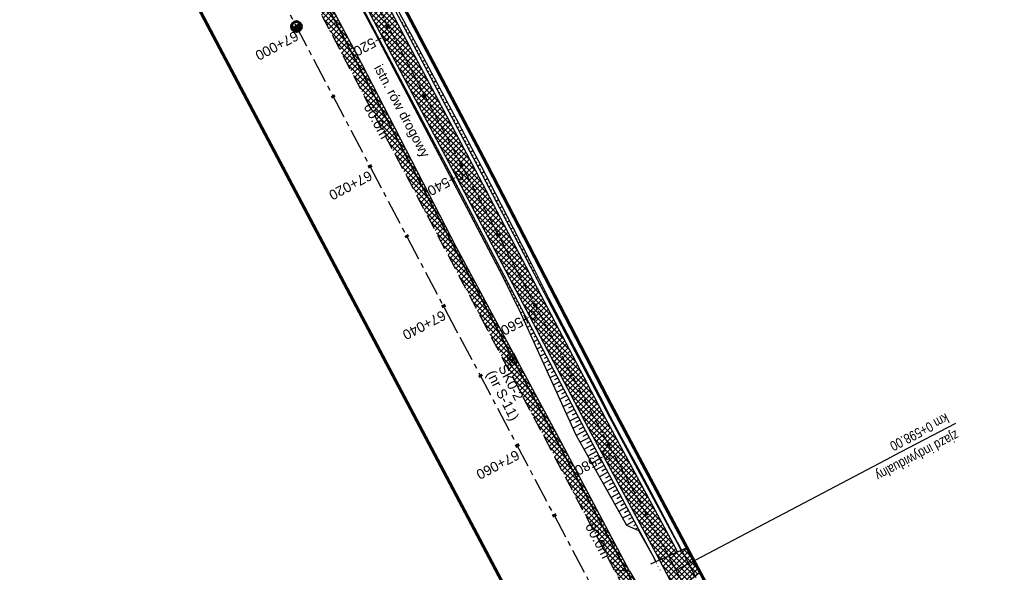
# Model space of a CAD drawing. Header units: metres. Extents: x 7529682 to 7533711, y 5721186 to 5727842.
# Tile 100 of 110: x 7529913 to 7530038, y 5727268 to 5727338. Entities that reach past the tile are written whole.
import ezdxf

# ---------------------------------------------------------------- set-up
doc = ezdxf.new("R2010")
doc.units = ezdxf.units.M
for name, pattern in [('817-dzialki-09-05-04$0$HIDDEN', [0.375, 0.25, -0.125]), ('CENTER', [50.8, 31.75, -6.35, 6.35, -6.35]), ('HIDDEN', [9.525, 6.35, -3.175])]:
    doc.linetypes.add(name, pattern=pattern)
for name, color, linetype in [('C-DROGI-SYTUACJA-ETYKIETY', 7, 'Continuous'), ('D-hatch-pobocza', 131, 'Continuous'), ('D-hatch-zjazdy-BA', 244, 'Continuous'), ('D-hatch-zjazdy-kruszywo', 111, 'Continuous'), ('D-pobocza', 7, 'Continuous'), ('D-skarpa', 7, 'Continuous'), ('D-skarpa-kreskowanie', 7, 'Continuous')]:
    doc.layers.add(name, color=color, linetype=linetype)
doc.layers.add('D-hatch-ciag-pieszo-rowerowy', color=7, linetype='Continuous', lineweight=13, true_color=0xff9f80)
doc.layers.add('D-LR-etap-III', color=7, linetype='817-dzialki-09-05-04$0$HIDDEN', lineweight=50, true_color=0xff1aff)
for name, color, linetype, lineweight in [('D-krawędzie', 7, 'Continuous', 30), ('D-obrzeża', 7, 'Continuous', 30), ('D-opisy', 7, 'Continuous', 30), ('D-oś', 10, 'CENTER', 30), ('D-zjazdy', 7, 'Continuous', 30), ('D-zjazdy-opis', 7, 'Continuous', 30), ('Sieci-T-kanal technologiczny', 4, 'kt kanał technologiczny', 30)]:
    doc.layers.add(name, color=color, linetype=linetype, lineweight=lineweight)
for name, color, linetype, true_color in [('D-opis-KT-dlugosci', 7, 'Continuous', 0xff8000), ('D-opis-KT-studnie', 7, 'Continuous', 0xff8000), ('poprzeczki', 7, 'Continuous', 0x0000c7)]:
    doc.layers.add(name, color=color, linetype=linetype, true_color=true_color)
doc.styles.add('2mm08', font='arial.ttf', dxfattribs={"width": 0.8})
doc.styles.add('ARIAL', font='arial.ttf', dxfattribs={"height": 1})
doc.styles.get("Standard").update_dxf_attribs({"font": 'arial.ttf'})
doc.linetypes.add('kt kanał technologiczny', pattern='A,1,-0.8,["kt",Standard,S=0.5,R=0,X=-0.7,Y=-0.15],-0.3', length=2.1)
pattern_1 = [(45, (0, 0), (-0.33675960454, 0.33675960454), []), (135, (0, 0), (-0.33675960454, -0.33675960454), [])]

# ---------------------------------------------------------------- blocks, each defined once
blk = doc.blocks.new('kilometraz')
at = {"linetype": 'ByBlock', "lineweight": -2}
blk.add_hatch(color=0, dxfattribs=at).paths.add_polyline_path([(0, -0.28125, 0.41421356), (0.28125, 0, 0.41421356), (0, 0.28125)])
at = {"color": 0, "linetype": 'ByBlock', "lineweight": -2}
blk.add_line((0, 0.28125), (0, -0.28125), dxfattribs=at)
blk.add_circle((0, 0), 0.28125, dxfattribs=at)
blk = doc.blocks.new('AeccTickLine')
at = {"color": 0, "linetype": 'ByBlock', "lineweight": -2}
blk.add_line((0, 1), (0, -1), dxfattribs=at)
blk = doc.blocks.new('SKR2')
at = {"layer": 'Sieci-T-kanal technologiczny', "color": 2, "lineweight": 25}
for points in [[(0.03, -0.19), (0.96, -1.15), (0.28, -1.81), (-0.65, -0.84)], [(-0.04, -0.54), (0.61, -1.21), (0.23, -1.57), (-0.41, -0.9)]]:
    blk.add_lwpolyline(points, close=True, dxfattribs=at)
blk.add_lwpolyline([(-0.09, -1.23), (0.28, -0.87)], dxfattribs=at)

msp = doc.modelspace()

# ---------------------------------------------------------------- hatches: boundary and pattern name
at = {"layer": 'D-hatch-ciag-pieszo-rowerowy'}
h = msp.add_hatch(dxfattribs=at)
h.set_pattern_fill('ANSI37', color=256, scale=0.15, style=0)
h.set_pattern_definition(pattern_1)
h.paths.add_polyline_path([(7529994.12, 5727270.04), (7529996.41, 5727271.05), (7529995.89, 5727272.04), (7529987.33, 5727287.9), (7529970.79, 5727319.4), (7529945.39, 5727367.32), (7529919.65, 5727417.71), (7529903.69, 5727447.92), (7529879.89, 5727492.6), (7529862.56, 5727525.26), (7529859.54, 5727525.64), (7529877.69, 5727491.42), (7529901.48, 5727446.75), (7529917.43, 5727416.56), (7529943.17, 5727366.16), (7529968.58, 5727318.23), (7529985.13, 5727286.73), (7529993.68, 5727270.86)])
at = {"layer": 'D-hatch-pobocza'}
h = msp.add_hatch(dxfattribs=at)
h.set_pattern_fill('ANSI37', color=256, scale=0.15, style=0)
h.set_pattern_definition(pattern_1)
h.paths.add_polyline_path([(7529905.34, 5727429.09), (7529892.28, 5727453.58), (7529881.53, 5727473.69), (7529872.27, 5727491.4), (7529857.46, 5727519.14), (7529841.38, 5727549.79), (7529827.75, 5727575.78), (7529816.4, 5727596.89), (7529800.43, 5727627.4), (7529788.07, 5727650.98), (7529775.85, 5727673.83), (7529761.3, 5727701.31), (7529749.89, 5727722.83), (7529745.5, 5727731.66), (7529738.97, 5727744.08), (7529737.46, 5727743.32), (7529742.21, 5727734.3), (7529762.33, 5727696.27), (7529777.78, 5727667.01), (7529799.32, 5727626.3), (7529822.19, 5727583.16), (7529846.92, 5727536.35), (7529864.75, 5727502.66), (7529900.46, 5727434.96), (7529935.35, 5727369.31), (7529971.48, 5727300.79), (7529988.36, 5727268.84), (7529990.28, 5727268.6), (7529990.33, 5727268.62), (7529981.66, 5727284.96), (7529968.42, 5727309.6), (7529956.4, 5727332.85), (7529943.52, 5727357.04), (7529932.32, 5727378.32), (7529916.68, 5727408.01)])
at = {"layer": 'D-hatch-zjazdy-BA'}
h = msp.add_hatch(dxfattribs=at)
h.set_pattern_fill('ANSI37', color=256, scale=0.15, style=0)
h.set_pattern_definition(pattern_1)
h.paths.add_polyline_path([(7529996.2, 5727266.07), (7529999.36, 5727268.53), (7529997.64, 5727271.59), (7529994.12, 5727270.04)])
at = {"layer": 'D-hatch-zjazdy-kruszywo'}
h = msp.add_hatch(dxfattribs=at)
h.set_pattern_fill('ANSI37', color=256, scale=0.15, style=0)
h.set_pattern_definition(pattern_1)
h.paths.add_polyline_path([(7529990.33, 5727268.62), (7529990.28, 5727268.6), (7529988.36, 5727268.84), (7529991.74, 5727262.45), (7529993.27, 5727263.71)])

# ---------------------------------------------------------------- linework, layer by layer
at = {"layer": 'D-krawędzie', "linetype": 'HIDDEN', "ltscale": 0.3}
msp.add_lwpolyline([(7529737.46, 5727743.32), (7529742.21, 5727734.3), (7529762.33, 5727696.27), (7529777.78, 5727667.01), (7529799.32, 5727626.3), (7529822.19, 5727583.16), (7529846.92, 5727536.35), (7529864.75, 5727502.66), (7529900.46, 5727434.96), (7529935.35, 5727369.31), (7529971.48, 5727300.79), (7530006.7, 5727234.14), (7530044.2, 5727163.13), (7530082.89, 5727090.2), (7530098.69, 5727060.36), (7530132, 5726997.21), (7530163.82, 5726937.1), (7530204.08, 5726861.01), (7530247.82, 5726778.44)], dxfattribs=at)
at = {"layer": 'D-LR-etap-III', "ltscale": 10, "flags": 128}
msp.add_lwpolyline([(7531750.47, 5723895.1, 0.4, 0.4, 0), (7531750.5, 5723895.13, 0.4, 0.4, 0), (7531682.71, 5724022.92, 0.4, 0.4, 0), (7531619.18, 5724147.2, 0.4, 0.4, 0), (7531592.31, 5724198.49, 0.4, 0.4, 0), (7531553.26, 5724272.92, 0.4, 0.4, 0), (7531504.02, 5724366.79, 0.4, 0.4, 0), (7531482.09, 5724407.62, 0.4, 0.4, 0), (7531412.35, 5724541.18, 0.4, 0.4, 0), (7531388.46, 5724586.93, 0.4, 0.4, 0), (7531345.12, 5724669.94, 0.4, 0.4, 0), (7531127.66, 5725081.67, 0.4, 0.4, 0), (7531059.25, 5725211.04, 0.4, 0.4, 0), (7531008.01, 5725307.95, 0.4, 0.4, 0), (7530964.18, 5725390.84, 0.4, 0.4, 0), (7530914.56, 5725484.68, 0.4, 0.4, 0), (7530865.24, 5725577.49, 0.4, 0.4, 0), (7530840.09, 5725624.06, 0.4, 0.4, 0), (7530802.56, 5725694.92, 0.4, 0.4, 0), (7530755.54, 5725787.51, 0.4, 0.4, 0), (7530708.72, 5725876.3, 0.4, 0.4, 0), (7530695.12, 5725902.09, 0.4, 0.4, 0), (7530642.91, 5726001.08, 0.4, 0.4, 0), (7530634.93, 5726016.15, 0.4, 0.4, 0), (7530610.82, 5726061.93, 0.4, 0.4, 0), (7530610.82, 5726061.93, 0.4, 0.4, 0), (7530607.21, 5726063.51, 0.4, 0.4, 0), (7530597.42, 5726080.68, 0.4, 0.4, 0), (7530591.16, 5726088.44, 0.4, 0.4, 0), (7530581.28, 5726107.21, 0.4, 0.4, 0), (7530571.29, 5726130.56, 0.4, 0.4, 0), (7530549.55, 5726171.53, 0.4, 0.4, 0), (7530531.01, 5726206.47, 0.4, 0.4, 0), (7530516.46, 5726236.02, 0.4, 0.4, 0), (7530500.8, 5726266.14, 0.4, 0.4, 0), (7530491.35, 5726283.94, 0.4, 0.4, 0), (7530482.4, 5726303.41, 0.4, 0.4, 0), (7530482.4, 5726303.41, 0.4, 0.4, 0), (7530450.41, 5726357.28, 0.4, 0.4, 0), (7530397.76, 5726458.5, 0.4, 0.4, 0), (7530334.71, 5726583.66, 0.4, 0.4, 0), (7530303.94, 5726645.17, 0.4, 0.4, 0), (7530300.51, 5726651.78, 0.4, 0.4, 0), (7530289.21, 5726671.97, 0.4, 0.4, 0), (7530281.54, 5726685.57, 0.4, 0.4, 0), (7530261.37, 5726724.16, 0.4, 0.4, 0), (7530254.03, 5726738.21, 0.4, 0.4, 0), (7530197.22, 5726845.06, 0.4, 0.4, 0), (7530194.71, 5726849.15, 0.4, 0.4, 0), (7530195.92, 5726850.75, 0.4, 0.4, 0), (7530170.55, 5726892.96, 0.4, 0.4, 0), (7530143.17, 5726945.07, 0.4, 0.4, 0), (7530105.06, 5727018.32, 0.4, 0.4, 0), (7530100.06, 5727027.16, 0.4, 0.4, 0), (7530062.32, 5727099.63, 0.4, 0.4, 0), (7530015.38, 5727189.42, 0.4, 0.4, 0), (7529983.21, 5727250.21, 0.4, 0.4, 0), (7529953.28, 5727306.75, 0.4, 0.4, 0), (7529900.67, 5727406.16, 0.4, 0.4, 0), (7529890.63, 5727425.13, 0.4, 0.4, 0), (7529875.16, 5727454.43, 0.4, 0.4, 0), (7529857.56, 5727487.79, 0.4, 0.4, 0), (7529835.19, 5727530.19, 0.4, 0.4, 0), (7529811.74, 5727574.66, 0.4, 0.4, 0), (7529792.1, 5727611.92, 0.4, 0.4, 0), (7529768.07, 5727657.47, 0.4, 0.4, 0), (7529755.21, 5727682.13, 0.4, 0.4, 0), (7529753.31, 5727681.13, 0.4, 0.4, 0), (7529739.21, 5727707.77, 0.4, 0.4, 0), (7529735.39, 5727711.25, 0.4, 0.4, 0), (7529725.42, 5727730.2, 0.4, 0.4, 0), (7529723.55, 5727729.88, 0.4, 0.4, 0), (7529695.57, 5727782.93, 0.4, 0.4, 0), (7529717.68, 5727794.02, 0.4, 0.4, 0), (7529736.27, 5727758.65, 0.4, 0.4, 0), (7529736.27, 5727758.65, 0.4, 0.4, 0), (7529744.51, 5727750.41, 0.4, 0.4, 0), (7529744.51, 5727750.41, 0.4, 0.4, 0), (7529750.28, 5727738.55, 0.4, 0.4, 0), (7529777.11, 5727687.57, 0.4, 0.4, 0), (7529796.52, 5727651.33, 0.4, 0.4, 0), (7529814.94, 5727616.79, 0.4, 0.4, 0), (7529839.01, 5727572.3, 0.4, 0.4, 0), (7529860.62, 5727532.51, 0.4, 0.4, 0), (7529882.35, 5727491.5, 0.4, 0.4, 0), (7529904.87, 5727449.1, 0.4, 0.4, 0), (7529920.75, 5727418.88, 0.4, 0.4, 0), (7529946.68, 5727368.55, 0.4, 0.4, 0), (7529972.02, 5727320.57, 0.4, 0.4, 0), (7529987.74, 5727290.15, 0.4, 0.4, 0), (7529996.5, 5727273.66, 0.4, 0.4, 0), (7530017.54, 5727234.2, 0.4, 0.4, 0), (7530033.05, 5727204.86, 0.4, 0.4, 0), (7530051.62, 5727170.22, 0.4, 0.4, 0), (7530069.28, 5727137.02, 0.4, 0.4, 0), (7530089.39, 5727097.53, 0.4, 0.4, 0), (7530109.71, 5727060.75, 0.4, 0.4, 0), (7530136.77, 5727011.64, 0.4, 0.4, 0), (7530162.45, 5726962.74, 0.4, 0.4, 0), (7530187.67, 5726916.99, 0.4, 0.4, 0), (7530207.82, 5726879.34, 0.4, 0.4, 0), (7530230.63, 5726834.52, 0.4, 0.4, 0), (7530262.29, 5726776.62, 0.4, 0.4, 0), (7530277.51, 5726760.21, 0.4, 0.4, 0), (7530286.04, 5726744.11, 0.4, 0.4, 0), (7530288.1, 5726735.88, 0.4, 0.4, 0), (7530290.39, 5726725.05, 0.4, 0.4, 0), (7530296.18, 5726713.58, 0.4, 0.4, 0), (7530302.73, 5726701.18, 0.4, 0.4, 0), (7530325.69, 5726657.47, 0.4, 0.4, 0), (7530343.24, 5726623.65, 0.4, 0.4, 0), (7530360.23, 5726591.75, 0.4, 0.4, 0), (7530383.21, 5726548.06, 0.4, 0.4, 0), (7530406.02, 5726503.61, 0.4, 0.4, 0), (7530427.46, 5726462.62, 0.4, 0.4, 0), (7530447.93, 5726424.39, 0.4, 0.4, 0), (7530471.13, 5726379.92, 0.4, 0.4, 0), (7530490.5, 5726343.03, 0.4, 0.4, 0), (7530509.5, 5726306.73, 0.4, 0.4, 0), (7530529.89, 5726267.24, 0.4, 0.4, 0), (7530543.85, 5726238.99, 0.4, 0.4, 0), (7530554.81, 5726218.94, 0.4, 0.4, 0), (7530559.03, 5726212.22, 0.4, 0.4, 0), (7530563.06, 5726206.41, 0.4, 0.4, 0), (7530566.93, 5726200.46, 0.4, 0.4, 0), (7530569.77, 5726194.9, 0.4, 0.4, 0), (7530571.47, 5726191.28, 0.4, 0.4, 0), (7530572.84, 5726188.02, 0.4, 0.4, 0), (7530575.3, 5726182.03, 0.4, 0.4, 0), (7530579.74, 5726173.31, 0.4, 0.4, 0), (7530583.3, 5726167.41, 0.4, 0.4, 0), (7530593.4, 5726163.33, 0.4, 0.4, 0), (7530598.62, 5726155.26, 0.4, 0.4, 0), (7530608.26, 5726140.5, 0.4, 0.4, 0), (7530603.27, 5726136.83, 0.4, 0.4, 0), (7530606.53, 5726131.84, 0.4, 0.4, 0), (7530604.24, 5726124.22, 0.4, 0.4, 0), (7530605.85, 5726121.63, 0.4, 0.4, 0), (7530608.97, 5726116.16, 0.4, 0.4, 0), (7530618.11, 5726097.79, 0.4, 0.4, 0), (7530651.21, 5726034.96, 0.4, 0.4, 0), (7530670.24, 5725998.61, 0.4, 0.4, 0), (7530698.08, 5725945.95, 0.4, 0.4, 0), (7530716.51, 5725911.31, 0.4, 0.4, 0), (7530735.22, 5725875.67, 0.4, 0.4, 0), (7530752.5, 5725842.15, 0.4, 0.4, 0), (7530778.31, 5725793.5, 0.4, 0.4, 0), (7530797.5, 5725756.38, 0.4, 0.4, 0), (7530812.52, 5725728.29, 0.4, 0.4, 0), (7530820.04, 5725713.16, 0.4, 0.4, 0), (7530822.42, 5725710.19, 0.4, 0.4, 0), (7530833.15, 5725688.8, 0.4, 0.4, 0), (7530849.63, 5725656.16, 0.4, 0.4, 0), (7530867.98, 5725621.96, 0.4, 0.4, 0), (7530872.63, 5725612.89, 0.4, 0.4, 0), (7530880.35, 5725597.59, 0.4, 0.4, 0), (7530883.84, 5725593.39, 0.4, 0.4, 0), (7530891.78, 5725587.76, 0.4, 0.4, 0), (7530895.04, 5725584.28, 0.4, 0.4, 0), (7530897.03, 5725580.94, 0.4, 0.4, 0), (7530900.95, 5725579.95, 0.4, 0.4, 0), (7530904.81, 5725571.98, 0.4, 0.4, 0), (7530903.68, 5725568.57, 0.4, 0.4, 0), (7530908.9, 5725558.84, 0.4, 0.4, 0), (7530910.25, 5725545.67, 0.4, 0.4, 0), (7530912.87, 5725538.65, 0.4, 0.4, 0), (7530945.28, 5725478.46, 0.4, 0.4, 0), (7530959.69, 5725450.25, 0.4, 0.4, 0), (7531002.83, 5725368.19, 0.4, 0.4, 0), (7531044.7, 5725290.31, 0.4, 0.4, 0), (7531064.1, 5725253.21, 0.4, 0.4, 0), (7531083.01, 5725216.68, 0.4, 0.4, 0), (7531113.01, 5725158.47, 0.4, 0.4, 0), (7531137.36, 5725113.07, 0.4, 0.4, 0), (7531150.83, 5725086.71, 0.4, 0.4, 0), (7531159.75, 5725076.64, 0.4, 0.4, 0), (7531166.31, 5725074.58, 0.4, 0.4, 0), (7531172.29, 5725062.58, 0.4, 0.4, 0), (7531170.59, 5725055.61, 0.4, 0.4, 0), (7531173.73, 5725044.08, 0.4, 0.4, 0), (7531215.34, 5724964.86, 0.4, 0.4, 0), (7531238.05, 5724921.68, 0.4, 0.4, 0), (7531262.39, 5724875.28, 0.4, 0.4, 0), (7531295.59, 5724811.27, 0.4, 0.4, 0), (7531348.49, 5724712.36, 0.4, 0.4, 0), (7531363.74, 5724682.68, 0.4, 0.4, 0), (7531366.99, 5724675.87, 0.4, 0.4, 0), (7531382.54, 5724646.11, 0.4, 0.4, 0), (7531401.3, 5724610.87, 0.4, 0.4, 0), (7531428.96, 5724558.86, 0.4, 0.4, 0), (7531449.11, 5724520.4, 0.4, 0.4, 0), (7531477.29, 5724465.83, 0.4, 0.4, 0), (7531501, 5724421.11, 0.4, 0.4, 0), (7531512.12, 5724400.55, 0.4, 0.4, 0), (7531513.78, 5724396.76, 0.4, 0.4, 0), (7531526.32, 5724379.39, 0.4, 0.4, 0), (7531566.78, 5724302.74, 0.4, 0.4, 0), (7531612.28, 5724225.61, 0.4, 0.4, 0), (7531620.49, 5724210.55, 0.4, 0.4, 0), (7531631.58, 5724196.26, 0.4, 0.4, 0), (7531653.48, 5724152.43, 0.4, 0.4, 0), (7531661.15, 5724128.49, 0.4, 0.4, 0), (7531673.88, 5724101.19, 0.4, 0.4, 0), (7531684.69, 5724081.18, 0.4, 0.4, 0), (7531699.21, 5724051.17, 0.4, 0.4, 0), (7531704.03, 5724040.58, 0.4, 0.4, 0), (7531704.03, 5724040.58, 0.4, 0.4, 0), (7531703.91, 5724037.17, 0.4, 0.4, 0), (7531736.42, 5723969.23, 0.4, 0.4, 0), (7531738.29, 5723967.7, 0.4, 0.4, 0), (7531742.18, 5723962.35, 0.4, 0.4, 0), (7531744.29, 5723958.62, 0.4, 0.4, 0), (7531755.39, 5723944.19, 0.4, 0.4, 0), (7531758.69, 5723936.76, 0.4, 0.4, 0), (7531780.08, 5723929.25, 0.4, 0.4, 0), (7531792.61, 5723906.34, 0.4, 0.4, 0), (7531792.61, 5723906.34, 0.4, 0.4, 0), (7531756.96, 5723883.06, 0.4, 0.4, 0), (7531750.46, 5723895.13, 0.4, 0.4, 0), (7531750.46, 5723895.13, 0, 0, 0)], format="xyseb", dxfattribs=at)
at = {"layer": 'D-obrzeża'}
for points in [[(7529996.41, 5727271.05), (7529995.89, 5727272.04), (7529987.33, 5727287.9), (7529970.79, 5727319.4), (7529945.39, 5727367.32), (7529919.65, 5727417.71), (7529903.69, 5727447.92), (7529879.89, 5727492.6), (7529858.76, 5727532.43), (7529838.86, 5727569.49), (7529813.48, 5727616.01), (7529794.96, 5727650.5), (7529776.02, 5727686.41), (7529748.84, 5727737.8), (7529744.12, 5727746.74, 0.071785), (7529740.75, 5727751.36), (7529739.55, 5727752.59, -0.071658), (7529736.19, 5727757.2), (7529717.23, 5727793)], [(7530013.81, 5727232.53), (7529993.68, 5727270.86), (7529985.13, 5727286.73), (7529968.58, 5727318.23), (7529943.17, 5727366.16), (7529917.43, 5727416.56), (7529901.48, 5727446.75), (7529877.69, 5727491.42), (7529856.56, 5727531.25), (7529836.66, 5727568.3), (7529811.28, 5727614.82), (7529792.75, 5727649.33), (7529773.81, 5727685.24), (7529746.63, 5727736.64), (7529746.63, 5727736.64), (7529742.08, 5727745.25, 0.071785), (7529738.71, 5727749.87), (7529737.51, 5727751.1, -0.071658), (7529734.15, 5727755.71), (7529715.01, 5727791.86)]]:
    msp.add_lwpolyline(points, format="xyb", dxfattribs=at)
at = {"layer": 'D-oś', "ltscale": 0.1}
msp.add_lwpolyline([(7530244.73, 5726776.79), (7530200.99, 5726859.38), (7530160.73, 5726935.46), (7530128.9, 5726995.57), (7530095.59, 5727058.73), (7530079.8, 5727088.56), (7530041.11, 5727161.5), (7530003.61, 5727232.51), (7529968.38, 5727299.15), (7529932.26, 5727367.67), (7529897.37, 5727433.33), (7529861.66, 5727501.03), (7529843.83, 5727534.71), (7529819.1, 5727581.52), (7529796.23, 5727624.66), (7529774.69, 5727665.37), (7529759.23, 5727694.64), (7529739.12, 5727732.66), (7529700.24, 5727806.04)], dxfattribs=at)
at = {"layer": 'D-oś', "ltscale": 0.03}
msp.add_lwpolyline([(7529714.3, 5727795.87), (7529735.17, 5727756.46, 0.071658), (7529738.53, 5727751.85), (7529739.73, 5727750.61, -0.071785), (7529743.1, 5727746), (7529747.74, 5727737.22), (7529774.91, 5727685.82), (7529793.85, 5727649.92), (7529812.38, 5727615.42), (7529837.76, 5727568.89), (7529857.66, 5727531.84), (7529878.79, 5727492.01), (7529902.59, 5727447.34), (7529918.54, 5727417.13), (7529944.28, 5727366.74), (7529969.69, 5727318.81), (7529986.23, 5727287.31), (7529994.78, 5727271.45), (7530014.92, 5727233.12)], format="xyb", dxfattribs=at)
at = {"layer": 'D-pobocza'}
for points in [[(7529719.96, 5727788.91), (7529736.63, 5727757.43, 0.071658), (7529739.91, 5727752.94), (7529741.11, 5727751.71, -0.071785), (7529744.56, 5727746.97), (7529749.29, 5727738.04), (7529776.46, 5727686.64), (7529795.4, 5727650.74), (7529813.92, 5727616.25), (7529839.3, 5727569.73), (7529859.2, 5727532.67), (7529880.34, 5727492.83), (7529904.14, 5727448.16), (7529920.09, 5727417.94), (7529945.83, 5727367.55), (7529971.23, 5727319.63), (7529987.77, 5727288.13), (7529996.33, 5727272.27), (7529996.87, 5727271.25)], [(7529718.05, 5727785.05), (7529733.71, 5727755.48, 0.071658), (7529737.15, 5727750.75), (7529738.35, 5727749.52, -0.071785), (7529741.63, 5727745.02), (7529746.19, 5727736.41), (7529773.37, 5727685.01), (7529792.31, 5727649.09), (7529810.84, 5727614.58), (7529836.22, 5727568.06), (7529856.11, 5727531.02), (7529877.24, 5727491.19), (7529901.04, 5727446.52), (7529916.99, 5727416.33), (7529942.73, 5727365.93), (7529968.14, 5727318), (7529984.69, 5727286.49), (7529993.24, 5727270.63), (7529993.66, 5727269.84)]]:
    msp.add_lwpolyline(points, format="xyb", dxfattribs=at)
at = {"layer": 'D-pobocza', "linetype": 'ByBlock'}
msp.add_lwpolyline([(7529990.33, 5727268.62), (7529981.66, 5727284.96), (7529968.42, 5727309.6), (7529956.4, 5727332.85), (7529943.52, 5727357.04), (7529932.32, 5727378.32), (7529916.68, 5727408.01), (7529905.34, 5727429.09), (7529892.28, 5727453.58), (7529881.53, 5727473.69), (7529872.27, 5727491.4), (7529857.46, 5727519.14), (7529841.38, 5727549.79), (7529827.75, 5727575.78), (7529816.4, 5727596.89), (7529800.43, 5727627.4), (7529788.07, 5727650.98), (7529775.85, 5727673.83), (7529761.3, 5727701.31), (7529749.89, 5727722.83), (7529745.5, 5727731.66), (7529738.97, 5727744.08), (7529737.46, 5727743.32)], dxfattribs=at)
at = {"layer": 'D-skarpa', "linetype": 'Continuous'}
msp.add_lwpolyline([(7529948.59, 5727354.42), (7529958.04, 5727336.8), (7529960.39, 5727332.38), (7529967.97, 5727317.9), (7529969.65, 5727314.66), (7529971.98, 5727310.24), (7529974.31, 5727305.81), (7529976.51, 5727301.32), (7529982.71, 5727287.64), (7529983.51, 5727285.88), (7529985.03, 5727283.17), (7529989.93, 5727274.45), (7529991.46, 5727273.76), (7529993.24, 5727270.62), (7529993.26, 5727270.59), (7529993.63, 5727269.83)], dxfattribs=at)
msp.add_lwpolyline([(7529956.82, 5727347.47, 0.000197), (7529963.89, 5727334.24), (7529966.25, 5727329.83), (7529968.61, 5727325.42), (7529971.58, 5727319.82), (7529973.27, 5727316.56), (7529975.56, 5727312.12), (7529977.8, 5727307.65), (7529980.08, 5727303.2), (7529982.37, 5727298.75), (7529984.7, 5727294.33), (7529987.03, 5727289.9), (7529987.89, 5727288.19), (7529989.31, 5727285.48), (7529991.72, 5727281.09), (7529994.69, 5727275.5), (7529996.36, 5727272.3), (7529996.4, 5727272.24), (7529998.72, 5727267.81)], format="xyb", dxfattribs=at)
at = {"layer": 'D-skarpa-kreskowanie', "linetype": 'Continuous'}
for p, q in [((7529957.45, 5727338.16, 107.64), (7529957.4, 5727338.13, 107.6)), ((7529961.48, 5727338.03, 107.78), (7529961.62, 5727338.11, 107.67)), ((7529957.68, 5727337.72, 107.64), (7529957.58, 5727337.66, 107.56)), ((7529957.92, 5727337.28, 107.65), (7529957.87, 5727337.25, 107.61)), ((7529958.15, 5727336.84, 107.65), (7529958.05, 5727336.78, 107.57)), ((7529961.71, 5727337.59, 107.78), (7529962, 5727337.75, 107.56)), ((7529961.95, 5727337.15, 107.78), (7529962.09, 5727337.23, 107.67)), ((7529962.18, 5727336.71, 107.78), (7529962.48, 5727336.86, 107.56)), ((7529958.39, 5727336.39, 107.65), (7529958.34, 5727336.37, 107.61)), ((7529958.62, 5727335.95, 107.65), (7529958.52, 5727335.9, 107.57)), ((7529962.42, 5727336.27, 107.79), (7529962.56, 5727336.35, 107.67)), ((7529962.65, 5727335.82, 107.79), (7529962.95, 5727335.98, 107.56)), ((7529958.85, 5727335.51, 107.65), (7529958.8, 5727335.48, 107.61)), ((7529959.09, 5727335.07, 107.65), (7529958.99, 5727335.01, 107.58)), ((7529959.32, 5727334.63, 107.66), (7529959.27, 5727334.6, 107.62)), ((7529962.88, 5727335.38, 107.79), (7529963.03, 5727335.46, 107.68)), ((7529963.12, 5727334.94, 107.79), (7529963.42, 5727335.1, 107.56)), ((7529963.35, 5727334.5, 107.79), (7529963.51, 5727334.58, 107.68)), ((7529959.56, 5727334.18, 107.66), (7529959.46, 5727334.13, 107.58)), ((7529959.79, 5727333.74, 107.66), (7529959.74, 5727333.72, 107.62)), ((7529960.03, 5727333.3, 107.66), (7529959.93, 5727333.25, 107.59)), ((7529963.59, 5727334.06, 107.79), (7529963.9, 5727334.22, 107.56)), ((7529963.82, 5727333.62, 107.8), (7529963.98, 5727333.7, 107.68)), ((7529964.05, 5727333.17, 107.8), (7529964.37, 5727333.34, 107.56)), ((7529960.26, 5727332.86, 107.66), (7529960.21, 5727332.83, 107.63)), ((7529960.49, 5727332.42, 107.66), (7529960.39, 5727332.36, 107.59)), ((7529960.73, 5727331.98, 107.67), (7529960.68, 5727331.95, 107.63)), ((7529964.29, 5727332.73, 107.8), (7529964.45, 5727332.82, 107.68)), ((7529964.52, 5727332.29, 107.8), (7529964.84, 5727332.46, 107.56)), ((7529964.76, 5727331.85, 107.8), (7529964.92, 5727331.93, 107.68)), ((7529960.96, 5727331.53, 107.67), (7529960.86, 5727331.48, 107.59)), ((7529961.2, 5727331.09, 107.67), (7529961.14, 5727331.06, 107.63)), ((7529961.43, 5727330.65, 107.67), (7529961.32, 5727330.59, 107.59)), ((7529964.99, 5727331.41, 107.8), (7529965.31, 5727331.58, 107.56)), ((7529965.23, 5727330.96, 107.81), (7529965.39, 5727331.05, 107.68)), ((7529965.46, 5727330.52, 107.81), (7529965.79, 5727330.7, 107.56)), ((7529961.66, 5727330.21, 107.67), (7529961.61, 5727330.18, 107.63)), ((7529961.9, 5727329.77, 107.67), (7529961.79, 5727329.71, 107.59)), ((7529962.13, 5727329.33, 107.68), (7529962.08, 5727329.29, 107.63)), ((7529965.69, 5727330.08, 107.81), (7529965.86, 5727330.17, 107.69)), ((7529965.93, 5727329.64, 107.81), (7529966.26, 5727329.82, 107.56)), ((7529966.16, 5727329.2, 107.81), (7529966.33, 5727329.29, 107.69)), ((7529962.37, 5727328.88, 107.68), (7529962.25, 5727328.82, 107.59)), ((7529962.6, 5727328.44, 107.68), (7529962.54, 5727328.41, 107.63)), ((7529966.4, 5727328.76, 107.81), (7529966.73, 5727328.93, 107.56)), ((7529966.63, 5727328.31, 107.82), (7529966.8, 5727328.4, 107.69)), ((7529966.86, 5727327.87, 107.82), (7529967.2, 5727328.05, 107.56)), ((7529962.84, 5727328, 107.68), (7529962.71, 5727327.94, 107.59)), ((7529963.07, 5727327.56, 107.68), (7529963.01, 5727327.53, 107.64)), ((7529963.3, 5727327.12, 107.68), (7529963.18, 5727327.05, 107.59)), ((7529967.1, 5727327.43, 107.82), (7529967.27, 5727327.52, 107.69)), ((7529967.33, 5727326.99, 107.82), (7529967.68, 5727327.17, 107.56)), ((7529963.54, 5727326.67, 107.69), (7529963.47, 5727326.64, 107.64)), ((7529963.77, 5727326.23, 107.69), (7529963.64, 5727326.16, 107.59)), ((7529964.01, 5727325.79, 107.69), (7529963.94, 5727325.76, 107.64)), ((7529967.57, 5727326.55, 107.82), (7529967.74, 5727326.64, 107.69)), ((7529967.8, 5727326.11, 107.82), (7529968.15, 5727326.29, 107.56)), ((7529968.04, 5727325.66, 107.83), (7529968.21, 5727325.76, 107.7)), ((7529964.24, 5727325.35, 107.69), (7529964.1, 5727325.28, 107.59)), ((7529964.47, 5727324.91, 107.69), (7529964.41, 5727324.87, 107.64)), ((7529964.71, 5727324.47, 107.69), (7529964.57, 5727324.39, 107.59)), ((7529968.27, 5727325.22, 107.83), (7529968.62, 5727325.41, 107.57)), ((7529968.5, 5727324.78, 107.83), (7529968.68, 5727324.87, 107.7)), ((7529968.74, 5727324.34, 107.83), (7529969.09, 5727324.52, 107.57)), ((7529964.94, 5727324.02, 107.7), (7529964.87, 5727323.99, 107.64)), ((7529965.18, 5727323.58, 107.7), (7529965.03, 5727323.51, 107.59)), ((7529965.41, 5727323.14, 107.7), (7529965.34, 5727323.1, 107.64)), ((7529968.97, 5727323.9, 107.83), (7529969.15, 5727323.99, 107.7)), ((7529969.21, 5727323.45, 107.83), (7529969.55, 5727323.64, 107.57)), ((7529969.44, 5727323.01, 107.84), (7529969.61, 5727323.1, 107.71)), ((7529965.65, 5727322.7, 107.7), (7529965.5, 5727322.62, 107.59)), ((7529965.88, 5727322.26, 107.7), (7529965.8, 5727322.22, 107.65)), ((7529966.11, 5727321.82, 107.7), (7529965.96, 5727321.73, 107.59)), ((7529969.67, 5727322.57, 107.84), (7529970.02, 5727322.75, 107.58)), ((7529969.91, 5727322.13, 107.84), (7529970.08, 5727322.22, 107.71)), ((7529970.14, 5727321.69, 107.84), (7529970.49, 5727321.87, 107.58)), ((7529966.35, 5727321.37, 107.71), (7529966.27, 5727321.33, 107.65)), ((7529966.58, 5727320.93, 107.71), (7529966.42, 5727320.85, 107.59)), ((7529970.38, 5727321.25, 107.84), (7529970.55, 5727321.34, 107.71)), ((7529970.61, 5727320.8, 107.84), (7529970.96, 5727320.99, 107.58)), ((7529966.82, 5727320.49, 107.71), (7529966.74, 5727320.45, 107.65)), ((7529967.05, 5727320.05, 107.71), (7529966.89, 5727319.96, 107.59)), ((7529967.28, 5727319.61, 107.71), (7529967.2, 5727319.56, 107.65)), ((7529970.85, 5727320.36, 107.85), (7529971.02, 5727320.45, 107.72)), ((7529971.08, 5727319.92, 107.85), (7529971.42, 5727320.1, 107.59)), ((7529971.31, 5727319.48, 107.85), (7529971.49, 5727319.57, 107.72)), ((7529967.52, 5727319.16, 107.71), (7529967.35, 5727319.08, 107.59)), ((7529967.75, 5727318.72, 107.72), (7529967.67, 5727318.68, 107.65)), ((7529967.99, 5727318.28, 107.72), (7529967.82, 5727318.19, 107.59)), ((7529971.55, 5727319.04, 107.85), (7529971.89, 5727319.22, 107.59)), ((7529971.78, 5727318.59, 107.85), (7529971.95, 5727318.68, 107.72)), ((7529972.01, 5727318.15, 107.85), (7529972.35, 5727318.33, 107.6)), ((7529968.22, 5727317.84, 107.72), (7529968.13, 5727317.79, 107.65)), ((7529968.45, 5727317.4, 107.72), (7529968.28, 5727317.3, 107.59)), ((7529968.69, 5727316.95, 107.72), (7529968.6, 5727316.91, 107.66)), ((7529972.24, 5727317.71, 107.86), (7529972.41, 5727317.8, 107.73)), ((7529972.48, 5727317.27, 107.86), (7529972.81, 5727317.44, 107.61)), ((7529972.71, 5727316.82, 107.86), (7529972.88, 5727316.91, 107.73)), ((7529968.92, 5727316.51, 107.72), (7529968.74, 5727316.42, 107.59)), ((7529969.15, 5727316.07, 107.73), (7529969.06, 5727316.02, 107.66)), ((7529969.38, 5727315.63, 107.73), (7529969.2, 5727315.53, 107.59)), ((7529972.94, 5727316.38, 107.86), (7529973.27, 5727316.55, 107.61)), ((7529973.17, 5727315.94, 107.86), (7529973.34, 5727316.02, 107.74)), ((7529973.41, 5727315.49, 107.86), (7529973.73, 5727315.67, 107.62)), ((7529969.62, 5727315.18, 107.73), (7529969.52, 5727315.13, 107.66)), ((7529969.85, 5727314.74, 107.73), (7529969.66, 5727314.64, 107.59)), ((7529973.64, 5727315.05, 107.87), (7529973.8, 5727315.14, 107.74)), ((7529973.87, 5727314.61, 107.87), (7529974.19, 5727314.78, 107.63)), ((7529970.08, 5727314.3, 107.73), (7529969.99, 5727314.25, 107.66)), ((7529970.31, 5727313.86, 107.73), (7529970.13, 5727313.76, 107.59)), ((7529970.55, 5727313.41, 107.74), (7529970.45, 5727313.36, 107.67)), ((7529974.1, 5727314.17, 107.87), (7529974.26, 5727314.25, 107.75)), ((7529974.34, 5727313.72, 107.87), (7529974.65, 5727313.89, 107.63)), ((7529974.57, 5727313.28, 107.87), (7529974.72, 5727313.36, 107.76)), ((7529970.78, 5727312.97, 107.74), (7529970.59, 5727312.87, 107.6)), ((7529971.01, 5727312.53, 107.74), (7529970.92, 5727312.48, 107.67)), ((7529971.24, 5727312.08, 107.74), (7529971.06, 5727311.99, 107.6)), ((7529974.8, 5727312.84, 107.87), (7529975.11, 5727313, 107.64)), ((7529975.03, 5727312.4, 107.88), (7529975.19, 5727312.48, 107.76)), ((7529975.27, 5727311.95, 107.88), (7529975.57, 5727312.11, 107.65)), ((7529971.48, 5727311.64, 107.74), (7529971.38, 5727311.59, 107.67)), ((7529971.71, 5727311.2, 107.74), (7529971.53, 5727311.1, 107.61)), ((7529971.94, 5727310.76, 107.75), (7529971.85, 5727310.71, 107.68)), ((7529975.5, 5727311.51, 107.88), (7529975.65, 5727311.59, 107.77)), ((7529975.73, 5727311.07, 107.88), (7529976.02, 5727311.22, 107.67)), ((7529975.96, 5727310.63, 107.88), (7529976.1, 5727310.7, 107.78)), ((7529972.17, 5727310.31, 107.75), (7529971.99, 5727310.22, 107.61)), ((7529972.41, 5727309.87, 107.75), (7529972.32, 5727309.82, 107.68)), ((7529972.64, 5727309.43, 107.75), (7529972.46, 5727309.33, 107.62)), ((7529976.2, 5727310.18, 107.88), (7529976.46, 5727310.32, 107.68)), ((7529976.43, 5727309.74, 107.89), (7529976.56, 5727309.81, 107.79)), ((7529976.66, 5727309.3, 107.89), (7529976.91, 5727309.43, 107.7)), ((7529972.87, 5727308.99, 107.75), (7529972.78, 5727308.94, 107.69)), ((7529973.1, 5727308.54, 107.75), (7529972.92, 5727308.45, 107.62)), ((7529973.34, 5727308.1, 107.76), (7529973.25, 5727308.05, 107.69)), ((7529976.89, 5727308.85, 107.89), (7529977.01, 5727308.92, 107.8)), ((7529977.13, 5727308.41, 107.89), (7529977.36, 5727308.53, 107.71)), ((7529973.57, 5727307.66, 107.76), (7529973.39, 5727307.56, 107.62)), ((7529973.8, 5727307.22, 107.76), (7529973.71, 5727307.17, 107.69)), ((7529977.36, 5727307.97, 107.89), (7529977.47, 5727308.03, 107.81)), ((7529977.59, 5727307.53, 107.89), (7529977.81, 5727307.64, 107.73)), ((7529977.82, 5727307.08, 107.9), (7529977.93, 5727307.14, 107.82)), ((7529974.03, 5727306.77, 107.76), (7529973.85, 5727306.68, 107.63)), ((7529974.27, 5727306.33, 107.76), (7529974.18, 5727306.28, 107.7)), ((7529974.5, 5727305.89, 107.76), (7529974.32, 5727305.79, 107.63)), ((7529978.06, 5727306.64, 107.9), (7529978.26, 5727306.75, 107.74)), ((7529978.29, 5727306.2, 107.9), (7529978.39, 5727306.25, 107.82)), ((7529978.52, 5727305.76, 107.9), (7529978.72, 5727305.86, 107.75)), ((7529974.73, 5727305.44, 107.77), (7529974.63, 5727305.39, 107.69)), ((7529974.96, 5727305, 107.77), (7529974.76, 5727304.89, 107.61)), ((7529975.2, 5727304.56, 107.77), (7529975.09, 5727304.5, 107.69)), ((7529978.75, 5727305.31, 107.9), (7529978.85, 5727305.36, 107.83)), ((7529978.99, 5727304.87, 107.9), (7529979.17, 5727304.97, 107.76)), ((7529979.22, 5727304.43, 107.91), (7529979.31, 5727304.48, 107.84)), ((7529975.43, 5727304.12, 107.77), (7529975.2, 5727304, 107.6)), ((7529975.66, 5727303.67, 107.77), (7529975.54, 5727303.61, 107.68)), ((7529975.89, 5727303.23, 107.77), (7529975.64, 5727303.1, 107.58)), ((7529979.45, 5727303.99, 107.91), (7529979.63, 5727304.08, 107.77)), ((7529979.68, 5727303.54, 107.91), (7529979.77, 5727303.59, 107.84)), ((7529979.92, 5727303.1, 107.91), (7529980.09, 5727303.19, 107.78)), ((7529976.13, 5727302.79, 107.78), (7529975.99, 5727302.72, 107.68)), ((7529976.36, 5727302.35, 107.78), (7529976.08, 5727302.2, 107.57)), ((7529976.59, 5727301.9, 107.78), (7529976.45, 5727301.83, 107.67)), ((7529980.15, 5727302.66, 107.91), (7529980.23, 5727302.7, 107.85)), ((7529980.38, 5727302.21, 107.91), (7529980.54, 5727302.3, 107.79)), ((7529976.82, 5727301.46, 107.78), (7529976.52, 5727301.3, 107.55)), ((7529977.06, 5727301.02, 107.78), (7529976.89, 5727300.93, 107.66)), ((7529980.61, 5727301.77, 107.92), (7529980.69, 5727301.81, 107.86)), ((7529980.85, 5727301.33, 107.92), (7529981, 5727301.41, 107.8)), ((7529981.08, 5727300.89, 107.92), (7529981.15, 5727300.93, 107.86)), ((7529977.29, 5727300.58, 107.78), (7529976.93, 5727300.39, 107.52)), ((7529977.52, 5727300.13, 107.79), (7529977.33, 5727300.03, 107.64)), ((7529977.75, 5727299.69, 107.79), (7529977.35, 5727299.48, 107.48)), ((7529981.31, 5727300.44, 107.92), (7529981.46, 5727300.52, 107.81)), ((7529981.54, 5727300, 107.92), (7529981.61, 5727300.04, 107.87)), ((7529981.78, 5727299.56, 107.92), (7529981.91, 5727299.63, 107.82)), ((7529978.22, 5727298.8, 107.79), (7529977.76, 5727298.56, 107.45)), ((7529977.99, 5727299.25, 107.79), (7529977.77, 5727299.13, 107.63)), ((7529978.45, 5727298.36, 107.79), (7529978.21, 5727298.23, 107.61)), ((7529982.01, 5727299.12, 107.93), (7529982.07, 5727299.15, 107.88)), ((7529982.24, 5727298.67, 107.93), (7529982.37, 5727298.74, 107.83)), ((7529982.47, 5727298.23, 107.93), (7529982.54, 5727298.26, 107.88)), ((7529978.68, 5727297.92, 107.79), (7529978.17, 5727297.65, 107.41)), ((7529979.15, 5727297.03, 107.8), (7529978.59, 5727296.74, 107.38)), ((7529978.92, 5727297.48, 107.8), (7529978.65, 5727297.34, 107.59)), ((7529982.7, 5727297.79, 107.93), (7529982.84, 5727297.86, 107.83)), ((7529982.94, 5727297.35, 107.93), (7529983, 5727297.38, 107.88)), ((7529983.17, 5727296.9, 107.93), (7529983.3, 5727296.97, 107.84)), ((7529979.61, 5727296.15, 107.8), (7529979, 5727295.83, 107.34)), ((7529979.38, 5727296.59, 107.8), (7529979.09, 5727296.44, 107.58)), ((7529979.85, 5727295.71, 107.8), (7529979.53, 5727295.54, 107.56)), ((7529983.4, 5727296.46, 107.94), (7529983.47, 5727296.49, 107.89)), ((7529983.63, 5727296.02, 107.94), (7529983.77, 5727296.09, 107.84)), ((7529983.87, 5727295.57, 107.94), (7529983.93, 5727295.61, 107.89)), ((7529980.08, 5727295.26, 107.8), (7529979.41, 5727294.91, 107.3)), ((7529980.54, 5727294.38, 107.81), (7529979.83, 5727294, 107.27)), ((7529980.31, 5727294.82, 107.81), (7529979.96, 5727294.64, 107.55)), ((7529984.1, 5727295.13, 107.94), (7529984.23, 5727295.2, 107.84)), ((7529984.33, 5727294.69, 107.94), (7529984.4, 5727294.72, 107.89)), ((7529981.01, 5727293.49, 107.81), (7529980.24, 5727293.09, 107.23)), ((7529980.78, 5727293.94, 107.81), (7529980.4, 5727293.74, 107.53)), ((7529984.56, 5727294.25, 107.94), (7529984.7, 5727294.32, 107.84)), ((7529984.8, 5727293.8, 107.95), (7529984.87, 5727293.84, 107.9)), ((7529985.03, 5727293.36, 107.95), (7529985.17, 5727293.43, 107.85)), ((7529981.47, 5727292.61, 107.81), (7529980.65, 5727292.18, 107.2)), ((7529981.24, 5727293.05, 107.81), (7529980.84, 5727292.84, 107.51)), ((7529981.71, 5727292.16, 107.82), (7529981.28, 5727291.94, 107.5)), ((7529985.26, 5727292.92, 107.95), (7529985.33, 5727292.95, 107.9)), ((7529985.49, 5727292.48, 107.95), (7529985.63, 5727292.55, 107.85)), ((7529985.73, 5727292.03, 107.95), (7529985.8, 5727292.07, 107.9)), ((7529981.94, 5727291.72, 107.82), (7529981.07, 5727291.26, 107.16)), ((7529982.4, 5727290.84, 107.82), (7529981.48, 5727290.35, 107.13)), ((7529982.17, 5727291.28, 107.82), (7529981.72, 5727291.04, 107.48)), ((7529985.96, 5727291.59, 107.95), (7529986.1, 5727291.66, 107.85)), ((7529986.19, 5727291.15, 107.96), (7529986.26, 5727291.18, 107.9)), ((7529986.42, 5727290.71, 107.96), (7529986.56, 5727290.78, 107.85)), ((7529982.87, 5727289.95, 107.82), (7529981.89, 5727289.44, 107.09)), ((7529982.63, 5727290.39, 107.82), (7529982.16, 5727290.14, 107.47)), ((7529983.1, 5727289.51, 107.83), (7529982.6, 5727289.25, 107.45)), ((7529986.66, 5727290.26, 107.96), (7529986.73, 5727290.3, 107.91)), ((7529986.89, 5727289.82, 107.96), (7529987.03, 5727289.89, 107.85)), ((7529987.12, 5727289.38, 107.96), (7529987.19, 5727289.41, 107.91)), ((7529983.33, 5727289.07, 107.83), (7529982.31, 5727288.53, 107.05)), ((7529983.8, 5727288.18, 107.83), (7529982.72, 5727287.61, 107.02)), ((7529983.56, 5727288.62, 107.83), (7529983.04, 5727288.35, 107.43)), ((7529987.35, 5727288.93, 107.96), (7529987.48, 5727289, 107.87)), ((7529987.59, 5727288.49, 107.97), (7529987.65, 5727288.52, 107.92)), ((7529984.26, 5727287.3, 107.83), (7529983.13, 5727286.7, 106.98)), ((7529984.03, 5727287.74, 107.83), (7529983.48, 5727287.45, 107.42)), ((7529987.82, 5727288.05, 107.97), (7529987.93, 5727288.11, 107.88)), ((7529988.06, 5727287.61, 107.97), (7529988.11, 5727287.64, 107.93)), ((7529988.3, 5727287.17, 107.97), (7529988.4, 5727287.22, 107.89)), ((7529984.73, 5727286.41, 107.84), (7529983.56, 5727285.78, 106.96)), ((7529984.49, 5727286.85, 107.84), (7529983.92, 5727286.55, 107.4)), ((7529984.97, 5727285.97, 107.84), (7529984.39, 5727285.66, 107.4)), ((7529988.53, 5727286.73, 107.97), (7529988.58, 5727286.76, 107.94)), ((7529988.77, 5727286.29, 107.97), (7529988.86, 5727286.34, 107.91)), ((7529989.01, 5727285.85, 107.98), (7529989.05, 5727285.87, 107.94)), ((7529985.2, 5727285.53, 107.84), (7529984.05, 5727284.91, 106.97)), ((7529985.68, 5727284.65, 107.84), (7529984.54, 5727284.04, 106.99)), ((7529985.44, 5727285.09, 107.84), (7529984.87, 5727284.78, 107.41)), ((7529989.24, 5727285.41, 107.98), (7529989.32, 5727285.45, 107.92)), ((7529989.48, 5727284.97, 107.98), (7529989.52, 5727284.99, 107.95)), ((7529989.72, 5727284.53, 107.98), (7529989.8, 5727284.57, 107.92)), ((7529986.15, 5727283.77, 107.85), (7529985.03, 5727283.17, 107)), ((7529985.92, 5727284.21, 107.85), (7529985.35, 5727283.91, 107.42)), ((7529986.39, 5727283.33, 107.85), (7529985.83, 5727283.03, 107.43)), ((7529989.96, 5727284.09, 107.98), (7529990, 5727284.11, 107.95)), ((7529990.19, 5727283.65, 107.98), (7529990.29, 5727283.7, 107.92)), ((7529990.43, 5727283.21, 107.99), (7529990.48, 5727283.23, 107.95)), ((7529986.63, 5727282.89, 107.85), (7529985.52, 5727282.3, 107.02)), ((7529987.1, 5727282.01, 107.85), (7529986.01, 5727281.42, 107.03)), ((7529986.86, 5727282.45, 107.85), (7529986.32, 5727282.15, 107.44)), ((7529990.67, 5727282.77, 107.99), (7529990.77, 5727282.82, 107.91)), ((7529990.91, 5727282.33, 107.99), (7529990.96, 5727282.36, 107.95)), ((7529991.14, 5727281.89, 107.99), (7529991.25, 5727281.95, 107.91)), ((7529987.58, 5727281.13, 107.86), (7529986.5, 5727280.55, 107.05)), ((7529987.34, 5727281.57, 107.86), (7529986.8, 5727281.28, 107.45)), ((7529987.81, 5727280.69, 107.86), (7529987.28, 5727280.4, 107.46)), ((7529991.38, 5727281.45, 107.99), (7529991.44, 5727281.48, 107.95)), ((7529991.62, 5727281.01, 107.99), (7529991.73, 5727281.07, 107.91)), ((7529988.05, 5727280.25, 107.86), (7529986.99, 5727279.68, 107.06)), ((7529988.29, 5727279.81, 107.86), (7529987.76, 5727279.53, 107.47)), ((7529991.86, 5727280.57, 108), (7529991.91, 5727280.6, 107.95)), ((7529992.09, 5727280.13, 108), (7529992.2, 5727280.19, 107.92)), ((7529992.33, 5727279.69, 108), (7529992.38, 5727279.72, 107.96)), ((7529988.53, 5727279.37, 107.86), (7529987.48, 5727278.81, 107.08)), ((7529989, 5727278.49, 107.87), (7529987.98, 5727277.94, 107.09)), ((7529988.76, 5727278.93, 107.87), (7529988.25, 5727278.65, 107.47)), ((7529992.57, 5727279.25, 108), (7529992.67, 5727279.3, 107.93)), ((7529992.81, 5727278.81, 108), (7529992.85, 5727278.83, 107.97)), ((7529993.04, 5727278.37, 108), (7529993.14, 5727278.42, 107.93)), ((7529989.48, 5727277.61, 107.87), (7529988.47, 5727277.06, 107.11)), ((7529989.24, 5727278.05, 107.87), (7529988.73, 5727277.77, 107.48)), ((7529989.71, 5727277.17, 107.87), (7529989.21, 5727276.9, 107.49)), ((7529993.28, 5727277.93, 108.01), (7529993.33, 5727277.95, 107.97)), ((7529993.52, 5727277.49, 108.01), (7529993.61, 5727277.54, 107.94)), ((7529993.75, 5727277.05, 108.01), (7529993.8, 5727277.07, 107.98)), ((7529989.95, 5727276.73, 107.87), (7529988.96, 5727276.19, 107.12)), ((7529990.43, 5727275.85, 107.88), (7529989.45, 5727275.32, 107.14)), ((7529990.19, 5727276.29, 107.88), (7529989.69, 5727276.02, 107.5)), ((7529993.99, 5727276.61, 108.01), (7529994.07, 5727276.65, 107.95)), ((7529994.23, 5727276.17, 108.01), (7529994.27, 5727276.19, 107.98)), ((7529994.47, 5727275.73, 108.01), (7529994.54, 5727275.77, 107.96)), ((7529990.9, 5727274.97, 107.88), (7529989.94, 5727274.45, 107.15)), ((7529990.66, 5727275.41, 107.88), (7529990.18, 5727275.15, 107.51)), ((7529991.14, 5727274.53, 107.88), (7529990.82, 5727274.36, 107.65)), ((7529994.7, 5727275.29, 108.02), (7529994.74, 5727275.31, 107.99)), ((7529994.94, 5727274.85, 108.02), (7529995.01, 5727274.88, 107.96)), ((7529995.18, 5727274.41, 108.02), (7529995.21, 5727274.42, 107.99)), ((7529991.37, 5727274.09, 107.88), (7529991.08, 5727273.93, 107.66)), ((7529991.61, 5727273.65, 107.89), (7529991.58, 5727273.63, 107.86)), ((7529991.85, 5727273.21, 107.89), (7529991.79, 5727273.18, 107.84)), ((7529995.42, 5727273.97, 108.02), (7529995.47, 5727274, 107.97)), ((7529995.65, 5727273.53, 108.02), (7529995.68, 5727273.54, 108)), ((7529992.09, 5727272.77, 107.89), (7529992.06, 5727272.75, 107.87)), ((7529992.32, 5727272.33, 107.89), (7529992.28, 5727272.31, 107.85)), ((7529995.89, 5727273.09, 108.02), (7529995.94, 5727273.11, 107.98)), ((7529996.13, 5727272.65, 108.02), (7529996.15, 5727272.66, 108)), ((7529996.37, 5727272.21, 108.02), (7529996.4, 5727272.23, 107.99)), ((7529992.56, 5727271.89, 107.89), (7529992.55, 5727271.88, 107.87)), ((7529992.8, 5727271.45, 107.89), (7529992.78, 5727271.44, 107.87)), ((7529993.04, 5727271.01, 107.89), (7529993.03, 5727271, 107.88)), ((7529996.6, 5727271.76, 108.02), (7529996.62, 5727271.77, 108)), ((7529996.83, 5727271.32, 108.02), (7529996.87, 5727271.34, 108)), ((7529993.27, 5727270.57, 107.89), (7529993.27, 5727270.57, 107.89)), ((7529993.49, 5727270.12, 107.9), (7529993.5, 5727270.12, 107.89)), ((7529993.71, 5727269.67, 107.9), (7529993.74, 5727269.68, 107.89)), ((7529993.93, 5727269.22, 107.91), (7529993.95, 5727269.23, 107.9)), ((7529994.15, 5727268.77, 107.92), (7529994.2, 5727268.8, 107.89))]:
    msp.add_line(p, q, dxfattribs=at)
at = {"layer": 'D-zjazdy', "lineweight": 25}
msp.add_lwpolyline([(7529993.02, 5727269.56), (7529997.64, 5727271.59), (7529999.36, 5727268.53), (7529995.19, 5727265.28)], dxfattribs=at)
at = {"layer": 'D-zjazdy', "linetype": 'ByBlock', "lineweight": 25}
msp.add_lwpolyline([(7529988.36, 5727268.84), (7529990.28, 5727268.6), (7529990.33, 5727268.62), (7529993.27, 5727263.71), (7529991.74, 5727262.45)], dxfattribs=at)
at = {"layer": 'D-zjazdy-opis', "linetype": 'Continuous', "lineweight": 30}
for p in [(7530031.63, 5727287.33), (7529996.22, 5727268.73)]:
    msp.add_line(p, (7530023.7, 5727283.16), dxfattribs=at)
at = {"layer": 'Sieci-T-kanal technologiczny', "ltscale": 2}
msp.add_lwpolyline([(7529714.53, 5727788.67, 0.2, 0.2, 0), (7529737.67, 5727745.3, 0.2, 0.2, 0), (7529754.83, 5727712.67, 0.2, 0.2, 0), (7529782.5, 5727660.56, 0.2, 0.2, 0), (7529809.96, 5727608.34, 0.2, 0.2, 0), (7529837.58, 5727556.2, 0.2, 0.2, 0), (7529865.09, 5727504.01, 0.2, 0.2, 0), (7529892.75, 5727451.9, 0.2, 0.2, 0), (7529920.54, 5727399.85, 0.2, 0.2, 0), (7529948.07, 5727347.66, 0.2, 0.2, 0), (7529975.57, 5727295.47, 0.2, 0.2, 0), (7530003.42, 5727243.45, 0.2, 0.2, 0), (7530030.95, 5727191.26, 0.2, 0.2, 0), (7530058.39, 5727139.04, 0.2, 0.2, 0), (7530085.99, 5727086.89, 0.2, 0.2, 0), (7530113.41, 5727034.67, 0.2, 0.2, 0), (7530141.05, 5726982.52, 0.2, 0.2, 0), (7530168.74, 5726930.42, 0.2, 0.2, 0), (7530196.32, 5726878.26, 0.2, 0.2, 0), (7530224.09, 5726826.21, 0.2, 0.2, 0)], format="xyseb", dxfattribs=at)

# ---------------------------------------------------------------- block references
at = {"layer": 'C-DROGI-SYTUACJA-ETYKIETY', "color": 10, "linetype": 'Continuous', "lineweight": 60, "xscale": 2.249999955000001, "yscale": 2.249999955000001, "zscale": 2.249999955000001, "rotation": 297.7973605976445}
msp.add_blockref('kilometraz', (7529948.12, 5727337.58), dxfattribs=at)
at = {"layer": 'C-DROGI-SYTUACJA-ETYKIETY', "color": 7, "linetype": 'Continuous', "lineweight": 60}
for p, xscale, yscale, zscale, rotation in [((7529952.78, 5727328.74), 0.25, 0.25, 0.25, 297.7973605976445), ((7529957.45, 5727319.89), 0.25, 0.25, 0.25, 297.7973605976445), ((7529962.11, 5727311.05), 0.25, 0.25, 0.25, 297.7973605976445), ((7529966.77, 5727302.2), 0.25, 0.25, 0.25, 297.7973605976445), ((7529971.44, 5727293.36), 0.2499999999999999, 0.2499999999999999, 0.2499999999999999, 297.8590090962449), ((7529976.12, 5727284.52), 0.2499999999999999, 0.2499999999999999, 0.2499999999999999, 297.8590090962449), ((7529980.79, 5727275.68), 0.2499999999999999, 0.2499999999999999, 0.2499999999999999, 297.8590090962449)]:
    msp.add_blockref('AeccTickLine', p, dxfattribs=dict(at, xscale=xscale, yscale=yscale, zscale=zscale, rotation=rotation))
at = {"layer": 'poprzeczki', "color": 7, "linetype": 'Continuous', "lineweight": 60}
for p, xscale, yscale, zscale, rotation in [((7529959.69, 5727337.67), 0.25, 0.25, 0.25, 297.9266248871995), ((7529964.37, 5727328.83), 0.25, 0.25, 0.25, 297.9266248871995), ((7529969.06, 5727320), 0.25, 0.25, 0.25, 297.9266248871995), ((7529973.71, 5727311.15), 0.2499999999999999, 0.2499999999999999, 0.2499999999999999, 297.7083789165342), ((7529978.36, 5727302.29), 0.2499999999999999, 0.2499999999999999, 0.2499999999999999, 297.7083789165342), ((7529983.01, 5727293.44), 0.2499999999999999, 0.2499999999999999, 0.2499999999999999, 297.7083789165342), ((7529987.69, 5727284.6), 0.25, 0.25, 0.25, 298.3420131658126), ((7529992.44, 5727275.8), 0.25, 0.25, 0.25, 298.3420131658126)]:
    msp.add_blockref('AeccTickLine', p, dxfattribs=dict(at, xscale=xscale, yscale=yscale, zscale=zscale, rotation=rotation))
at = {"layer": 'Sieci-T-kanal technologiczny', "rotation": 164.1354822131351}
msp.add_blockref('SKR2', (7529975.38, 5727294.43), dxfattribs=at)

# ---------------------------------------------------------------- texts
at = {"layer": 'C-DROGI-SYTUACJA-ETYKIETY', "color": 7}
for s, rotation, p in [('67+000', 207.7974, (7529947.96, 5727337.08)), ('0+520', 207.9266, (7529959.53, 5727337.16)), ('0+540', 207.9266, (7529968.9, 5727319.49)), ('67+020', 207.7974, (7529957.29, 5727319.39)), ('67+040', 207.7974, (7529966.62, 5727301.69)), ('0+560', 207.7084, (7529978.2, 5727301.79)), ('67+060', 207.859, (7529975.96, 5727284.01)), ('0+580', 208.342, (7529987.54, 5727284.1))]:
    msp.add_text(s, height=1.25, rotation=rotation, dxfattribs=at).set_placement(p)
at = {"layer": 'D-opis-KT-dlugosci', "style": 'ARIAL'}
for p in [(7529956.59, 5727327.47, 101.21), (7529984.65, 5727274.34, 101.21)]:
    msp.add_text('60.0m', height=1.25, rotation=298.3346, dxfattribs=at).set_placement(p)
at = {"layer": 'D-opis-KT-studnie', "insert": (7529974.76, 5727294.98, 10.12), "char_height": 1.25, "attachment_point": 1, "rotation": 297, "line_spacing_factor": 0.8, "style": 'ARIAL'}
msp.add_mtext_dynamic_manual_height_columns('SK0-2\\P(nr S-11)', width=11.2555, gutter_width=6, heights=[0], dxfattribs=at)
at = {"layer": 'D-opisy'}
msp.add_text('istn. rów drogowy', height=1.2, rotation=298.1037, dxfattribs=at).set_placement((7529957.91, 5727332.38))
at = {"layer": 'D-zjazdy-opis', "linetype": 'Continuous', "lineweight": 30, "char_height": 1.25, "rotation": 207.7092, "style": '2mm08'}
for s, insert, attachment_point in [('km 0+598.00', (7530030.95, 5727287.54), 1), ('zjazd indywidualny', (7530031.47, 5727286.82), 7)]:
    msp.add_mtext(s, dxfattribs=dict(at, insert=insert, attachment_point=attachment_point))

doc.saveas('drawing.dxf')
